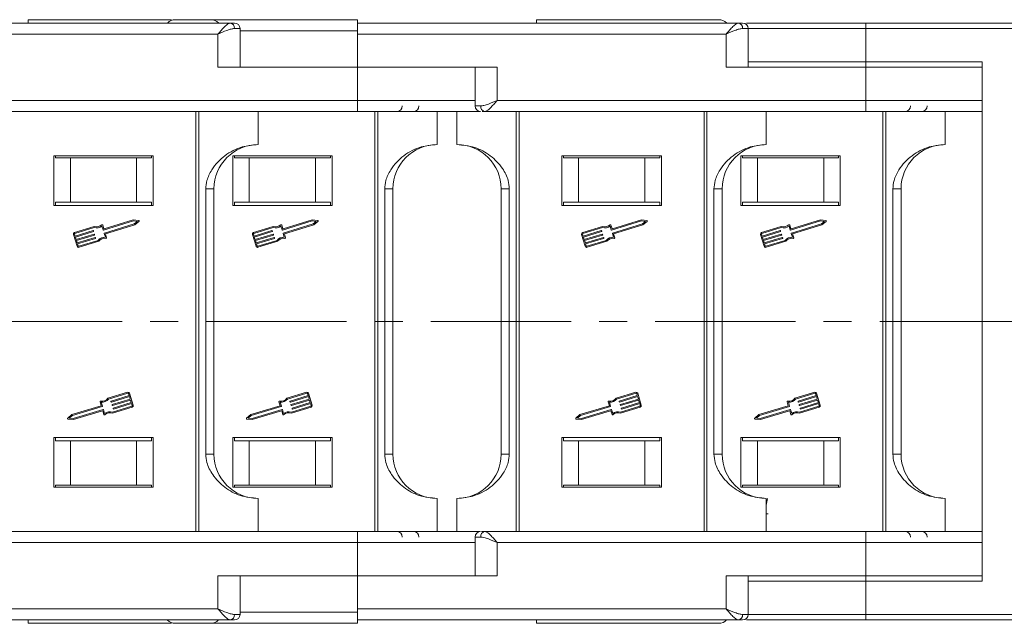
# Model space of a CAD drawing. Header units: millimetres. Extents: x 3223 to 4146, y -133 to 519.
# Tile 9 of 39: x 3634 to 3723, y 36 to 91. Entities that reach past the tile are written whole.
import ezdxf

# ---------------------------------------------------------------- set-up
doc = ezdxf.new("R2010")
doc.units = ezdxf.units.MM
doc.linetypes.add('CENTERX2', pattern=[20.32, 12.7, -2.54, 2.54, -2.54])

msp = doc.modelspace()

# ---------------------------------------------------------------- linework, layer by layer
at = {"color": 7, "linetype": 'Continuous', "lineweight": 15}
for p, q in [((3652.718, 90.2), (3618.239, 90.2)), ((3698.718, 90.2), (3664.239, 90.2)), ((3710.239, 89.7), (3710.239, 90.2)), ((3750.386, 90.2), (3710.239, 90.2)), ((3618.239, 89.2), (3651.6, 89.2)), ((3651.6, 89.2), (3651.6, 86.2)), ((3653.6, 89.7), (3653.091, 89.7)), ((3653.6, 86.2), (3653.6, 89.7)), ((3664.239, 89.5), (3653.6, 89.5)), ((3664.239, 89.2), (3664.239, 89.5)), ((3664.239, 86.2), (3664.239, 89.2)), ((3664.239, 89.2), (3697.6, 89.2)), ((3697.6, 89.2), (3697.6, 86.2)), ((3699.6, 89.7), (3699.091, 89.7)), ((3699.6, 86.2), (3699.6, 89.7)), ((3710.239, 89.7), (3699.6, 89.7)), ((3710.239, 86.7), (3710.239, 89.7)), ((3710.239, 89.7), (3750.886, 89.7)), ((3699.6, 86.7), (3710.239, 86.7)), ((3710.239, 86.7), (3710.239, 86.2)), ((3720.777, 86.7), (3710.239, 86.7)), ((3720.777, 39.7), (3720.777, 86.7)), ((3651.6, 86.2), (3664.239, 86.2)), ((3676.878, 86.2), (3664.239, 86.2)), ((3664.239, 86.2), (3664.239, 83.2)), ((3674.878, 86.2), (3674.878, 82.7)), ((3676.878, 83.2), (3676.878, 86.2)), ((3697.6, 86.2), (3710.239, 86.2)), ((3710.239, 86.2), (3710.239, 83.2)), ((3714.291, 86.2), (3710.239, 86.2)), ((3714.123, 86.2), (3720.777, 86.2)), ((3664.239, 83.2), (3630.878, 83.2)), ((3664.239, 82.2), (3664.239, 83.2)), ((3674.878, 83.2), (3664.239, 83.2)), ((3710.239, 83.2), (3676.878, 83.2)), ((3710.239, 82.2), (3710.239, 83.2)), ((3720.777, 83.2), (3710.239, 83.2)), ((3664.239, 82.2), (3629.76, 82.2)), ((3649.605, 82.2), (3649.605, 44.2)), ((3649.868, 44.2), (3649.868, 82.2)), ((3655.239, 82.2), (3655.239, 79.2)), ((3665.802, 82.2), (3665.802, 44.2)), ((3666.065, 44.2), (3666.065, 82.2)), ((3671.436, 82.2), (3671.436, 79.2)), ((3673.239, 79.2), (3673.239, 82.2)), ((3673.239, 82.2), (3675.345, 82.2)), ((3675.388, 82.7), (3674.878, 82.7)), ((3710.239, 82.2), (3675.76, 82.2)), ((3678.61, 82.2), (3678.61, 44.2)), ((3678.873, 44.2), (3678.873, 82.2)), ((3695.605, 82.2), (3695.605, 44.2)), ((3695.868, 44.2), (3695.868, 82.2)), ((3701.239, 82.2), (3701.239, 79.2)), ((3711.802, 82.2), (3711.802, 44.2)), ((3712.065, 44.2), (3712.065, 82.2)), ((3717.436, 82.2), (3717.436, 79.2)), ((3645.739, 78.2), (3636.739, 78.2)), ((3636.739, 78.2), (3636.739, 73.7)), ((3636.888, 78), (3636.888, 78.2)), ((3636.888, 78), (3638.239, 78)), ((3638.239, 78), (3638.239, 74)), ((3644.239, 78), (3638.239, 78)), ((3644.239, 74), (3644.239, 78)), ((3644.239, 78), (3645.59, 78)), ((3645.59, 78.2), (3645.59, 78)), ((3645.739, 73.7), (3645.739, 78.2)), ((3661.936, 78.2), (3652.936, 78.2)), ((3652.936, 78.2), (3652.936, 73.7)), ((3653.085, 78), (3653.085, 78.2)), ((3653.085, 78), (3654.436, 78)), ((3654.436, 78), (3654.436, 74)), ((3660.436, 78), (3654.436, 78)), ((3660.436, 74), (3660.436, 78)), ((3660.436, 78), (3661.787, 78)), ((3661.787, 78.2), (3661.787, 78)), ((3661.936, 73.7), (3661.936, 78.2)), ((3691.739, 78.2), (3682.739, 78.2)), ((3682.739, 78.2), (3682.739, 73.7)), ((3682.888, 78), (3682.888, 78.2)), ((3682.888, 78), (3684.239, 78)), ((3684.239, 78), (3684.239, 74)), ((3690.239, 78), (3684.239, 78)), ((3690.239, 74), (3690.239, 78)), ((3690.239, 78), (3691.59, 78)), ((3691.59, 78.2), (3691.59, 78)), ((3691.739, 73.7), (3691.739, 78.2)), ((3707.936, 78.2), (3698.936, 78.2)), ((3698.936, 78.2), (3698.936, 73.7)), ((3699.085, 78), (3699.085, 78.2)), ((3699.085, 78), (3700.436, 78)), ((3700.436, 78), (3700.436, 74)), ((3706.436, 78), (3700.436, 78)), ((3706.436, 74), (3706.436, 78)), ((3706.436, 78), (3707.787, 78)), ((3707.787, 78.2), (3707.787, 78)), ((3707.936, 73.7), (3707.936, 78.2)), ((3650.501, 75.2), (3650.501, 51.2)), ((3651.239, 75.2), (3650.501, 75.2)), ((3651.239, 51.2), (3651.239, 75.2)), ((3666.697, 75.2), (3666.697, 51.2)), ((3667.436, 75.2), (3666.697, 75.2)), ((3667.436, 51.2), (3667.436, 75.2)), ((3677.978, 75.2), (3677.239, 75.2)), ((3677.239, 75.2), (3677.239, 51.2)), ((3677.978, 51.2), (3677.978, 75.2)), ((3696.501, 75.2), (3696.501, 51.2)), ((3697.239, 75.2), (3696.501, 75.2)), ((3697.239, 51.2), (3697.239, 75.2)), ((3712.697, 75.2), (3712.697, 51.2)), ((3713.436, 75.2), (3712.697, 75.2)), ((3713.436, 51.2), (3713.436, 75.2)), ((3636.888, 74), (3636.888, 73.7)), ((3638.239, 74), (3636.888, 74)), ((3644.239, 74), (3638.239, 74)), ((3645.59, 74), (3644.239, 74)), ((3645.59, 73.7), (3645.59, 74)), ((3654.436, 74), (3653.085, 74)), ((3653.085, 74), (3653.085, 73.7)), ((3660.436, 74), (3654.436, 74)), ((3661.787, 74), (3660.436, 74)), ((3661.787, 73.7), (3661.787, 74)), ((3682.888, 74), (3682.888, 73.7)), ((3684.239, 74), (3682.888, 74)), ((3690.239, 74), (3684.239, 74)), ((3691.59, 74), (3690.239, 74)), ((3691.59, 73.7), (3691.59, 74)), ((3700.436, 74), (3699.085, 74)), ((3699.085, 74), (3699.085, 73.7)), ((3706.436, 74), (3700.436, 74)), ((3707.787, 74), (3706.436, 74)), ((3707.787, 73.7), (3707.787, 74)), ((3636.739, 73.7), (3645.739, 73.7)), ((3652.936, 73.7), (3661.936, 73.7)), ((3682.739, 73.7), (3691.739, 73.7)), ((3698.936, 73.7), (3707.936, 73.7)), ((3643.947, 72.293), (3641.239, 71.469)), ((3643.938, 72.389), (3641.302, 71.586)), ((3644.425, 72.337), (3643.938, 72.389)), ((3644.305, 72.255), (3643.947, 72.293)), ((3644.029, 72.024), (3644.305, 72.255)), ((3644.074, 71.939), (3644.45, 72.254)), ((3660.143, 72.293), (3657.436, 71.469)), ((3660.134, 72.389), (3657.498, 71.586)), ((3660.622, 72.337), (3660.134, 72.389)), ((3660.502, 72.255), (3660.143, 72.293)), ((3660.226, 72.024), (3660.502, 72.255)), ((3660.271, 71.939), (3660.647, 72.254)), ((3689.947, 72.293), (3687.239, 71.469)), ((3689.938, 72.389), (3687.302, 71.586)), ((3690.425, 72.337), (3689.938, 72.389)), ((3690.305, 72.255), (3689.947, 72.293)), ((3690.029, 72.024), (3690.305, 72.255)), ((3690.074, 71.939), (3690.45, 72.254)), ((3706.143, 72.293), (3703.436, 71.469)), ((3706.134, 72.389), (3703.498, 71.586)), ((3706.622, 72.337), (3706.134, 72.389)), ((3706.502, 72.255), (3706.143, 72.293)), ((3706.226, 72.024), (3706.502, 72.255)), ((3706.271, 71.939), (3706.647, 72.254)), ((3640.399, 71.803), (3638.617, 71.26)), ((3640.399, 71.704), (3638.644, 71.17)), ((3638.668, 70.932), (3640.297, 71.428)), ((3640.324, 71.338), (3638.695, 70.842)), ((3640.326, 71.412), (3640.34, 71.367)), ((3641.21, 71.485), (3641.104, 71.832)), ((3641.173, 71.927), (3641.272, 71.602)), ((3641.321, 71.199), (3644.029, 72.024)), ((3641.416, 71.13), (3644.074, 71.939)), ((3656.596, 71.803), (3654.814, 71.26)), ((3656.596, 71.704), (3654.841, 71.17)), ((3654.865, 70.932), (3656.494, 71.428)), ((3656.521, 71.338), (3654.892, 70.842)), ((3656.523, 71.412), (3656.537, 71.367)), ((3657.407, 71.485), (3657.301, 71.832)), ((3657.37, 71.927), (3657.469, 71.602)), ((3657.518, 71.199), (3660.226, 72.024)), ((3657.613, 71.13), (3660.271, 71.939)), ((3686.399, 71.803), (3684.617, 71.26)), ((3686.399, 71.704), (3684.644, 71.17)), ((3684.668, 70.932), (3686.297, 71.428)), ((3686.324, 71.338), (3684.695, 70.842)), ((3686.326, 71.412), (3686.34, 71.367)), ((3687.21, 71.485), (3687.104, 71.832)), ((3687.173, 71.927), (3687.272, 71.602)), ((3687.321, 71.199), (3690.029, 72.024)), ((3687.416, 71.13), (3690.074, 71.939)), ((3702.596, 71.803), (3700.814, 71.26)), ((3702.596, 71.704), (3700.841, 71.17)), ((3700.865, 70.932), (3702.494, 71.428)), ((3702.521, 71.338), (3700.892, 70.842)), ((3702.523, 71.412), (3702.537, 71.367)), ((3703.407, 71.485), (3703.301, 71.832)), ((3703.37, 71.927), (3703.469, 71.602)), ((3703.518, 71.199), (3706.226, 72.024)), ((3703.613, 71.13), (3706.271, 71.939)), ((3638.523, 71.084), (3638.852, 70.006)), ((3638.613, 71.112), (3638.668, 70.932)), ((3638.695, 70.842), (3638.764, 70.617)), ((3638.764, 70.617), (3640.393, 71.113)), ((3640.42, 71.023), (3638.791, 70.528)), ((3638.791, 70.528), (3638.859, 70.303)), ((3638.859, 70.303), (3640.489, 70.799)), ((3640.516, 70.709), (3638.887, 70.213)), ((3639, 70.002), (3640.754, 70.536)), ((3639.028, 69.912), (3640.81, 70.455)), ((3640.422, 71.098), (3640.436, 71.053)), ((3640.518, 70.783), (3640.531, 70.738)), ((3641.411, 70.823), (3641.306, 71.17)), ((3641.522, 70.782), (3641.416, 71.13)), ((3654.72, 71.084), (3655.048, 70.006)), ((3654.81, 71.112), (3654.865, 70.932)), ((3654.892, 70.842), (3654.96, 70.617)), ((3654.96, 70.617), (3656.59, 71.113)), ((3656.617, 71.023), (3654.988, 70.528)), ((3654.988, 70.528), (3655.056, 70.303)), ((3655.056, 70.303), (3656.685, 70.799)), ((3656.713, 70.709), (3655.084, 70.213)), ((3655.197, 70.002), (3656.951, 70.536)), ((3655.224, 69.912), (3657.007, 70.455)), ((3656.619, 71.098), (3656.633, 71.053)), ((3656.715, 70.783), (3656.728, 70.738)), ((3657.608, 70.823), (3657.502, 71.17)), ((3657.719, 70.782), (3657.613, 71.13)), ((3684.523, 71.084), (3684.852, 70.006)), ((3684.613, 71.112), (3684.668, 70.932)), ((3684.695, 70.842), (3684.764, 70.617)), ((3684.764, 70.617), (3686.393, 71.113)), ((3686.42, 71.023), (3684.791, 70.528)), ((3684.791, 70.528), (3684.859, 70.303)), ((3684.859, 70.303), (3686.489, 70.799)), ((3686.516, 70.709), (3684.887, 70.213)), ((3685, 70.002), (3686.754, 70.536)), ((3685.028, 69.912), (3686.81, 70.455)), ((3686.422, 71.098), (3686.436, 71.053)), ((3686.518, 70.783), (3686.531, 70.738)), ((3687.411, 70.823), (3687.306, 71.17)), ((3687.522, 70.782), (3687.416, 71.13)), ((3700.72, 71.084), (3701.048, 70.006)), ((3700.81, 71.112), (3700.865, 70.932)), ((3700.892, 70.842), (3700.96, 70.617)), ((3700.96, 70.617), (3702.59, 71.113)), ((3702.617, 71.023), (3700.988, 70.528)), ((3700.988, 70.528), (3701.056, 70.303)), ((3701.056, 70.303), (3702.685, 70.799)), ((3702.713, 70.709), (3701.084, 70.213)), ((3701.197, 70.002), (3702.951, 70.536)), ((3701.224, 69.912), (3703.007, 70.455)), ((3702.619, 71.098), (3702.633, 71.053)), ((3702.715, 70.783), (3702.728, 70.738)), ((3703.608, 70.823), (3703.502, 71.17)), ((3703.719, 70.782), (3703.613, 71.13)), ((3638.887, 70.213), (3638.942, 70.033)), ((3655.084, 70.213), (3655.138, 70.033)), ((3684.887, 70.213), (3684.942, 70.033)), ((3701.084, 70.213), (3701.138, 70.033)), ((3643.421, 56.801), (3641.639, 56.258)), ((3643.449, 56.711), (3641.694, 56.177)), ((3641.933, 56.004), (3643.562, 56.5)), ((3643.589, 56.41), (3641.96, 55.914)), ((3642.029, 55.69), (3643.658, 56.185)), ((3643.562, 56.5), (3643.507, 56.68)), ((3643.658, 56.185), (3643.589, 56.41)), ((3643.926, 55.629), (3643.597, 56.707)), ((3659.618, 56.801), (3657.836, 56.258)), ((3659.646, 56.711), (3657.891, 56.177)), ((3658.13, 56.004), (3659.759, 56.5)), ((3659.786, 56.41), (3658.157, 55.914)), ((3658.226, 55.69), (3659.855, 56.185)), ((3659.759, 56.5), (3659.704, 56.68)), ((3659.855, 56.185), (3659.786, 56.41)), ((3660.122, 55.629), (3659.794, 56.707)), ((3689.421, 56.801), (3687.639, 56.258)), ((3689.449, 56.711), (3687.694, 56.177)), ((3687.933, 56.004), (3689.562, 56.5)), ((3689.589, 56.41), (3687.96, 55.914)), ((3688.029, 55.69), (3689.658, 56.185)), ((3689.562, 56.5), (3689.507, 56.68)), ((3689.658, 56.185), (3689.589, 56.41)), ((3689.926, 55.629), (3689.597, 56.707)), ((3705.618, 56.801), (3703.836, 56.258)), ((3705.646, 56.711), (3703.891, 56.177)), ((3704.13, 56.004), (3705.759, 56.5)), ((3705.786, 56.41), (3704.157, 55.914)), ((3704.226, 55.69), (3705.855, 56.185)), ((3705.759, 56.5), (3705.704, 56.68)), ((3705.855, 56.185), (3705.786, 56.41)), ((3706.122, 55.629), (3705.794, 56.707)), ((3641.033, 55.583), (3638.374, 54.774)), ((3641.128, 55.513), (3638.42, 54.689)), ((3640.927, 55.931), (3641.033, 55.583)), ((3641.038, 55.89), (3641.143, 55.543)), ((3641.931, 55.93), (3641.917, 55.975)), ((3642.027, 55.615), (3642.013, 55.66)), ((3642.049, 54.91), (3643.832, 55.453)), ((3642.05, 55.009), (3643.804, 55.543)), ((3643.685, 56.096), (3642.056, 55.6)), ((3642.123, 55.301), (3642.109, 55.346)), ((3642.125, 55.375), (3643.754, 55.871)), ((3643.781, 55.781), (3642.152, 55.285)), ((3643.754, 55.871), (3643.685, 56.096)), ((3643.836, 55.601), (3643.781, 55.781)), ((3657.23, 55.583), (3654.571, 54.774)), ((3657.325, 55.513), (3654.617, 54.689)), ((3657.124, 55.931), (3657.23, 55.583)), ((3657.234, 55.89), (3657.34, 55.543)), ((3658.128, 55.93), (3658.114, 55.975)), ((3658.224, 55.615), (3658.21, 55.66)), ((3658.246, 54.91), (3660.029, 55.453)), ((3658.247, 55.009), (3660.001, 55.543)), ((3659.882, 56.096), (3658.253, 55.6)), ((3658.319, 55.301), (3658.306, 55.346)), ((3658.321, 55.375), (3659.95, 55.871)), ((3659.978, 55.781), (3658.349, 55.285)), ((3659.95, 55.871), (3659.882, 56.096)), ((3660.032, 55.601), (3659.978, 55.781)), ((3687.033, 55.583), (3684.374, 54.774)), ((3687.128, 55.513), (3684.42, 54.689)), ((3686.927, 55.931), (3687.033, 55.583)), ((3687.038, 55.89), (3687.143, 55.543)), ((3687.931, 55.93), (3687.917, 55.975)), ((3688.027, 55.615), (3688.013, 55.66)), ((3688.049, 54.91), (3689.832, 55.453)), ((3688.05, 55.009), (3689.804, 55.543)), ((3689.685, 56.096), (3688.056, 55.6)), ((3688.123, 55.301), (3688.109, 55.346)), ((3688.125, 55.375), (3689.754, 55.871)), ((3689.781, 55.781), (3688.152, 55.285)), ((3689.754, 55.871), (3689.685, 56.096)), ((3689.836, 55.601), (3689.781, 55.781)), ((3703.23, 55.583), (3700.571, 54.774)), ((3703.325, 55.513), (3700.617, 54.689)), ((3703.124, 55.931), (3703.23, 55.583)), ((3703.234, 55.89), (3703.34, 55.543)), ((3704.128, 55.93), (3704.114, 55.975)), ((3704.224, 55.615), (3704.21, 55.66)), ((3704.246, 54.91), (3706.029, 55.453)), ((3704.247, 55.009), (3706.001, 55.543)), ((3705.882, 56.096), (3704.253, 55.6)), ((3704.319, 55.301), (3704.306, 55.346)), ((3704.321, 55.375), (3705.95, 55.871)), ((3705.978, 55.781), (3704.349, 55.285)), ((3705.95, 55.871), (3705.882, 56.096)), ((3706.032, 55.601), (3705.978, 55.781)), ((3638.374, 54.774), (3637.999, 54.459)), ((3638.024, 54.376), (3638.511, 54.324)), ((3638.42, 54.689), (3638.144, 54.458)), ((3638.144, 54.458), (3638.502, 54.42)), ((3638.502, 54.42), (3641.21, 55.244)), ((3638.511, 54.324), (3641.147, 55.127)), ((3641.276, 54.786), (3641.177, 55.111)), ((3641.239, 55.228), (3641.345, 54.881)), ((3654.571, 54.774), (3654.196, 54.459)), ((3654.221, 54.376), (3654.708, 54.324)), ((3654.617, 54.689), (3654.341, 54.458)), ((3654.341, 54.458), (3654.699, 54.42)), ((3654.699, 54.42), (3657.407, 55.244)), ((3654.708, 54.324), (3657.344, 55.127)), ((3657.472, 54.786), (3657.373, 55.111)), ((3657.436, 55.228), (3657.542, 54.881)), ((3684.374, 54.774), (3683.999, 54.459)), ((3684.024, 54.376), (3684.511, 54.324)), ((3684.42, 54.689), (3684.144, 54.458)), ((3684.144, 54.458), (3684.502, 54.42)), ((3684.502, 54.42), (3687.21, 55.244)), ((3684.511, 54.324), (3687.147, 55.127)), ((3687.276, 54.786), (3687.177, 55.111)), ((3687.239, 55.228), (3687.345, 54.881)), ((3700.571, 54.774), (3700.196, 54.459)), ((3700.221, 54.376), (3700.708, 54.324)), ((3700.617, 54.689), (3700.341, 54.458)), ((3700.341, 54.458), (3700.699, 54.42)), ((3700.699, 54.42), (3703.407, 55.244)), ((3700.708, 54.324), (3703.344, 55.127)), ((3703.472, 54.786), (3703.373, 55.111)), ((3703.436, 55.228), (3703.542, 54.881)), ((3636.739, 52.7), (3636.739, 48.2)), ((3645.739, 52.7), (3636.739, 52.7)), ((3636.888, 52.7), (3636.888, 52.4)), ((3645.59, 52.4), (3645.59, 52.7)), ((3645.739, 48.2), (3645.739, 52.7)), ((3652.936, 52.7), (3652.936, 48.2)), ((3661.936, 52.7), (3652.936, 52.7)), ((3653.085, 52.7), (3653.085, 52.4)), ((3661.787, 52.4), (3661.787, 52.7)), ((3661.936, 48.2), (3661.936, 52.7)), ((3691.739, 52.7), (3682.739, 52.7)), ((3682.739, 52.7), (3682.739, 48.2)), ((3682.888, 52.7), (3682.888, 52.4)), ((3691.59, 52.4), (3691.59, 52.7)), ((3691.739, 48.2), (3691.739, 52.7)), ((3698.936, 52.7), (3698.936, 48.2)), ((3707.936, 52.7), (3698.936, 52.7)), ((3699.085, 52.7), (3699.085, 52.4)), ((3707.787, 52.4), (3707.787, 52.7)), ((3707.936, 48.2), (3707.936, 52.7)), ((3636.888, 52.4), (3638.239, 52.4)), ((3638.239, 52.4), (3638.239, 48.4)), ((3638.239, 52.4), (3644.239, 52.4)), ((3644.239, 48.4), (3644.239, 52.4)), ((3644.239, 52.4), (3645.59, 52.4)), ((3653.085, 52.4), (3654.436, 52.4)), ((3654.436, 52.4), (3654.436, 48.4)), ((3660.436, 52.4), (3654.436, 52.4)), ((3660.436, 48.4), (3660.436, 52.4)), ((3660.436, 52.4), (3661.787, 52.4)), ((3682.888, 52.4), (3684.239, 52.4)), ((3684.239, 52.4), (3684.239, 48.4)), ((3684.239, 52.4), (3690.239, 52.4)), ((3690.239, 48.4), (3690.239, 52.4)), ((3690.239, 52.4), (3691.59, 52.4)), ((3699.085, 52.4), (3700.436, 52.4)), ((3700.436, 52.4), (3700.436, 48.4)), ((3706.436, 52.4), (3700.436, 52.4)), ((3706.436, 48.4), (3706.436, 52.4)), ((3706.436, 52.4), (3707.787, 52.4)), ((3651.239, 51.2), (3650.501, 51.2)), ((3667.436, 51.2), (3666.697, 51.2)), ((3677.239, 51.2), (3677.978, 51.2)), ((3697.239, 51.2), (3696.501, 51.2)), ((3713.436, 51.2), (3712.697, 51.2)), ((3636.739, 48.2), (3645.739, 48.2)), ((3636.888, 48.4), (3638.239, 48.4)), ((3636.888, 48.2), (3636.888, 48.4)), ((3638.239, 48.4), (3644.239, 48.4)), ((3645.59, 48.4), (3644.239, 48.4)), ((3645.59, 48.4), (3645.59, 48.2)), ((3652.936, 48.2), (3661.936, 48.2)), ((3653.085, 48.4), (3654.436, 48.4)), ((3653.085, 48.2), (3653.085, 48.4)), ((3654.436, 48.4), (3660.436, 48.4)), ((3661.787, 48.4), (3660.436, 48.4)), ((3661.787, 48.4), (3661.787, 48.2)), ((3682.739, 48.2), (3691.739, 48.2)), ((3682.888, 48.4), (3684.239, 48.4)), ((3682.888, 48.2), (3682.888, 48.4)), ((3684.239, 48.4), (3690.239, 48.4)), ((3691.59, 48.4), (3690.239, 48.4)), ((3691.59, 48.4), (3691.59, 48.2)), ((3698.936, 48.2), (3707.936, 48.2)), ((3699.085, 48.4), (3700.436, 48.4)), ((3699.085, 48.2), (3699.085, 48.4)), ((3700.436, 48.4), (3706.436, 48.4)), ((3707.787, 48.4), (3706.436, 48.4)), ((3707.787, 48.4), (3707.787, 48.2)), ((3655.239, 44.2), (3655.239, 47.2)), ((3671.436, 44.2), (3671.436, 47.2)), ((3673.239, 44.2), (3673.239, 47.2)), ((3701.239, 44.2), (3701.239, 47.2)), ((3701.239, 46.6), (3701.359, 47.175)), ((3717.436, 44.2), (3717.436, 47.2)), ((3701.239, 45.793), (3701.41, 45.816)), ((3629.76, 44.2), (3664.239, 44.2)), ((3664.239, 44.2), (3664.239, 43.2)), ((3673.239, 44.2), (3675.295, 44.2)), ((3674.878, 43.7), (3674.878, 40.2)), ((3674.878, 43.7), (3675.388, 43.7)), ((3675.76, 44.2), (3710.239, 44.2)), ((3710.239, 44.2), (3710.239, 43.2)), ((3630.878, 43.2), (3664.239, 43.2)), ((3664.239, 43.2), (3664.239, 40.2)), ((3664.239, 43.2), (3674.878, 43.2)), ((3676.878, 40.2), (3676.878, 43.2)), ((3676.878, 43.2), (3710.239, 43.2)), ((3710.239, 43.2), (3710.239, 40.2)), ((3710.239, 43.2), (3720.777, 43.2)), ((3651.6, 40.2), (3651.6, 37.2)), ((3664.239, 40.2), (3651.6, 40.2)), ((3653.6, 36.7), (3653.6, 40.2)), ((3664.239, 37.2), (3664.239, 40.2)), ((3664.239, 40.2), (3676.878, 40.2)), ((3697.6, 40.2), (3697.6, 37.2)), ((3710.239, 40.2), (3697.6, 40.2)), ((3699.6, 36.7), (3699.6, 40.2)), ((3710.239, 40.2), (3714.123, 40.2)), ((3710.239, 40.2), (3710.239, 39.7)), ((3714.123, 40.2), (3720.777, 40.2)), ((3710.239, 39.7), (3699.6, 39.7)), ((3710.239, 36.7), (3710.239, 39.7)), ((3710.239, 39.7), (3720.777, 39.7)), ((3651.6, 37.2), (3618.239, 37.2)), ((3653.091, 36.7), (3653.6, 36.7)), ((3653.6, 36.9), (3664.239, 36.9)), ((3697.6, 37.2), (3664.239, 37.2)), ((3664.239, 36.9), (3664.239, 37.2)), ((3699.091, 36.7), (3699.6, 36.7)), ((3710.239, 36.7), (3699.6, 36.7)), ((3710.239, 36.7), (3710.239, 36.2)), ((3750.886, 36.7), (3710.239, 36.7)), ((3618.239, 36.2), (3652.718, 36.2)), ((3664.239, 36.2), (3698.718, 36.2)), ((3710.239, 36.2), (3750.386, 36.2))]:
    msp.add_line(p, q, dxfattribs=at)
at = {"color": 1, "linetype": 'CENTERX2', "lineweight": 13}
msp.add_line((4029.004, 63.2), (3517.823, 63.2), dxfattribs=at)
at = {"color": 7, "linetype": 'Continuous', "lineweight": 15}
for centre, radius, start, end in [((3647.739, 89.5), 1, 90, 135.573), ((3650.936, 89.5), 1, 44.87138, 90), ((3652.643, 89.756), 0.451, 352.91865, 80.4798), ((3653.1, 89.7), 0.5, 0, 90), ((3696.936, 89.5), 1, 44.87138, 90), ((3698.643, 89.756), 0.451, 352.91865, 80.4798), ((3699.1, 89.7), 0.5, 0, 90), ((3667.791, 82.7), 0.5, 270, 0), ((3669.297, 82.7), 0.5, 270, 0), ((3675.378, 82.7), 0.5, 180, 270), ((3675.835, 82.645), 0.451, 172.91869, 260.47981), ((3713.791, 82.7), 0.5, 270, 0), ((3715.297, 82.7), 0.5, 270, 0), ((3655.239, 75.2), 4, 90, 180), ((3671.436, 75.2), 4, 90, 180), ((3673.239, 75.2), 4, 0, 90), ((3701.239, 75.2), 4, 90, 180), ((3717.436, 75.2), 4, 90, 180), ((3644.42, 72.29), 0.047, 309.95116, 83.90824), ((3660.617, 72.29), 0.047, 309.95116, 83.90824), ((3690.42, 72.29), 0.047, 309.95116, 83.90824), ((3706.617, 72.29), 0.047, 309.95116, 83.90824), ((3640.304, 71.405), 0.0235, 16.9297, 106.9297), ((3640.318, 71.36), 0.0235, 286.9297, 16.9297), ((3640.625, 72.463), 0.698, 251.11204, 312.44471), ((3640.625, 72.463), 0.792, 253.37041, 307.16635), ((3641.128, 71.913), 0.047, 16.9297, 132.44471), ((3641.232, 71.492), 0.0235, 196.9297, 286.9297), ((3641.295, 71.609), 0.0235, 196.9297, 286.9297), ((3656.501, 71.405), 0.0235, 16.9297, 106.9297), ((3656.514, 71.36), 0.0235, 286.9297, 16.9297), ((3656.822, 72.463), 0.698, 251.11204, 312.44471), ((3656.822, 72.463), 0.792, 253.37041, 307.16635), ((3657.325, 71.913), 0.047, 16.9297, 132.44471), ((3657.429, 71.492), 0.0235, 196.9297, 286.9297), ((3657.492, 71.609), 0.0235, 196.9297, 286.9297), ((3686.304, 71.405), 0.0235, 16.9297, 106.9297), ((3686.318, 71.36), 0.0235, 286.9297, 16.9297), ((3686.625, 72.463), 0.698, 251.11204, 312.44471), ((3686.625, 72.463), 0.792, 253.37041, 307.16635), ((3687.128, 71.913), 0.047, 16.9297, 132.44471), ((3687.232, 71.492), 0.0235, 196.9297, 286.9297), ((3687.295, 71.609), 0.0235, 196.9297, 286.9297), ((3702.501, 71.405), 0.0235, 16.9297, 106.9297), ((3702.514, 71.36), 0.0235, 286.9297, 16.9297), ((3702.822, 72.463), 0.698, 251.11204, 312.44471), ((3702.822, 72.463), 0.792, 253.37041, 307.16635), ((3703.325, 71.913), 0.047, 16.9297, 132.44471), ((3703.429, 71.492), 0.0235, 196.9297, 286.9297), ((3703.492, 71.609), 0.0235, 196.9297, 286.9297), ((3638.658, 71.125), 0.141, 106.9297, 196.9297), ((3638.658, 71.125), 0.047, 106.9297, 196.9297), ((3640.4, 71.091), 0.0235, 16.9297, 106.9297), ((3640.413, 71.046), 0.0235, 286.9297, 16.9297), ((3640.495, 70.776), 0.0235, 16.9297, 106.9297), ((3640.509, 70.731), 0.0235, 286.9297, 16.9297), ((3641.366, 70.032), 0.792, 86.69305, 140.48899), ((3641.366, 70.032), 0.698, 81.41469, 142.74736), ((3641.328, 71.177), 0.0235, 106.9297, 196.9297), ((3641.477, 70.769), 0.047, 261.41469, 16.9297), ((3654.855, 71.125), 0.141, 106.9297, 196.9297), ((3654.855, 71.125), 0.047, 106.9297, 196.9297), ((3656.596, 71.091), 0.0235, 16.9297, 106.9297), ((3656.61, 71.046), 0.0235, 286.9297, 16.9297), ((3656.692, 70.776), 0.0235, 16.9297, 106.9297), ((3656.706, 70.731), 0.0235, 286.9297, 16.9297), ((3657.562, 70.032), 0.792, 86.69305, 140.48899), ((3657.562, 70.032), 0.698, 81.41469, 142.74736), ((3657.525, 71.177), 0.0235, 106.9297, 196.9297), ((3657.674, 70.769), 0.047, 261.41469, 16.9297), ((3684.658, 71.125), 0.141, 106.9297, 196.9297), ((3684.658, 71.125), 0.047, 106.9297, 196.9297), ((3686.4, 71.091), 0.0235, 16.9297, 106.9297), ((3686.413, 71.046), 0.0235, 286.9297, 16.9297), ((3686.495, 70.776), 0.0235, 16.9297, 106.9297), ((3686.509, 70.731), 0.0235, 286.9297, 16.9297), ((3687.366, 70.032), 0.792, 86.69305, 140.48899), ((3687.366, 70.032), 0.698, 81.41469, 142.74736), ((3687.328, 71.177), 0.0235, 106.9297, 196.9297), ((3687.477, 70.769), 0.047, 261.41469, 16.9297), ((3700.855, 71.125), 0.141, 106.9297, 196.9297), ((3700.855, 71.125), 0.047, 106.9297, 196.9297), ((3702.596, 71.091), 0.0235, 16.9297, 106.9297), ((3702.61, 71.046), 0.0235, 286.9297, 16.9297), ((3702.692, 70.776), 0.0235, 16.9297, 106.9297), ((3702.706, 70.731), 0.0235, 286.9297, 16.9297), ((3703.562, 70.032), 0.792, 86.69305, 140.48899), ((3703.562, 70.032), 0.698, 81.41469, 142.74736), ((3703.525, 71.177), 0.0235, 106.9297, 196.9297), ((3703.674, 70.769), 0.047, 261.41469, 16.9297), ((3638.986, 70.047), 0.141, 196.9297, 286.9297), ((3638.986, 70.047), 0.047, 196.9297, 286.9297), ((3655.183, 70.047), 0.141, 196.9297, 286.9297), ((3655.183, 70.047), 0.047, 196.9297, 286.9297), ((3684.986, 70.047), 0.141, 196.9297, 286.9297), ((3684.986, 70.047), 0.047, 196.9297, 286.9297), ((3701.183, 70.047), 0.141, 196.9297, 286.9297), ((3701.183, 70.047), 0.047, 196.9297, 286.9297), ((3641.083, 56.681), 0.698, 261.41469, 322.74736), ((3641.083, 56.681), 0.792, 266.69305, 320.48899), ((3643.462, 56.666), 0.141, 16.9297, 106.9297), ((3643.462, 56.666), 0.047, 16.9297, 106.9297), ((3657.28, 56.681), 0.698, 261.41469, 322.74736), ((3657.28, 56.681), 0.792, 266.69305, 320.48899), ((3659.659, 56.666), 0.141, 16.9297, 106.9297), ((3659.659, 56.666), 0.047, 16.9297, 106.9297), ((3687.083, 56.681), 0.698, 261.41469, 322.74736), ((3687.083, 56.681), 0.792, 266.69305, 320.48899), ((3689.462, 56.666), 0.141, 16.9297, 106.9297), ((3689.462, 56.666), 0.047, 16.9297, 106.9297), ((3703.28, 56.681), 0.698, 261.41469, 322.74736), ((3703.28, 56.681), 0.792, 266.69305, 320.48899), ((3705.659, 56.666), 0.141, 16.9297, 106.9297), ((3705.659, 56.666), 0.047, 16.9297, 106.9297), ((3640.972, 55.944), 0.047, 81.41469, 196.9297), ((3641.121, 55.536), 0.0235, 286.9297, 16.9297), ((3641.94, 55.982), 0.0235, 106.9297, 196.9297), ((3641.954, 55.937), 0.0235, 196.9297, 286.9297), ((3642.036, 55.667), 0.0235, 106.9297, 196.9297), ((3642.049, 55.622), 0.0235, 196.9297, 286.9297), ((3642.131, 55.352), 0.0235, 106.9297, 196.9297), ((3642.145, 55.308), 0.0235, 196.9297, 286.9297), ((3643.791, 55.587), 0.047, 286.9297, 16.9297), ((3643.791, 55.587), 0.141, 286.9297, 16.9297), ((3657.169, 55.944), 0.047, 81.41469, 196.9297), ((3657.318, 55.536), 0.0235, 286.9297, 16.9297), ((3658.137, 55.982), 0.0235, 106.9297, 196.9297), ((3658.15, 55.937), 0.0235, 196.9297, 286.9297), ((3658.232, 55.667), 0.0235, 106.9297, 196.9297), ((3658.246, 55.622), 0.0235, 196.9297, 286.9297), ((3658.328, 55.352), 0.0235, 106.9297, 196.9297), ((3658.342, 55.308), 0.0235, 196.9297, 286.9297), ((3659.988, 55.587), 0.047, 286.9297, 16.9297), ((3659.988, 55.587), 0.141, 286.9297, 16.9297), ((3686.972, 55.944), 0.047, 81.41469, 196.9297), ((3687.121, 55.536), 0.0235, 286.9297, 16.9297), ((3687.94, 55.982), 0.0235, 106.9297, 196.9297), ((3687.954, 55.937), 0.0235, 196.9297, 286.9297), ((3688.036, 55.667), 0.0235, 106.9297, 196.9297), ((3688.049, 55.622), 0.0235, 196.9297, 286.9297), ((3688.131, 55.352), 0.0235, 106.9297, 196.9297), ((3688.145, 55.308), 0.0235, 196.9297, 286.9297), ((3689.791, 55.587), 0.047, 286.9297, 16.9297), ((3689.791, 55.587), 0.141, 286.9297, 16.9297), ((3703.169, 55.944), 0.047, 81.41469, 196.9297), ((3703.318, 55.536), 0.0235, 286.9297, 16.9297), ((3704.137, 55.982), 0.0235, 106.9297, 196.9297), ((3704.15, 55.937), 0.0235, 196.9297, 286.9297), ((3704.232, 55.667), 0.0235, 106.9297, 196.9297), ((3704.246, 55.622), 0.0235, 196.9297, 286.9297), ((3704.328, 55.352), 0.0235, 106.9297, 196.9297), ((3704.342, 55.308), 0.0235, 196.9297, 286.9297), ((3705.988, 55.587), 0.047, 286.9297, 16.9297), ((3705.988, 55.587), 0.141, 286.9297, 16.9297), ((3638.029, 54.423), 0.047, 129.95116, 263.90824), ((3641.154, 55.104), 0.0235, 16.9297, 106.9297), ((3641.217, 55.221), 0.0235, 16.9297, 106.9297), ((3641.321, 54.799), 0.047, 196.9297, 312.44471), ((3641.823, 54.25), 0.792, 73.37041, 127.16635), ((3641.823, 54.25), 0.698, 71.11204, 132.44471), ((3654.226, 54.423), 0.047, 129.95116, 263.90824), ((3657.351, 55.104), 0.0235, 16.9297, 106.9297), ((3657.413, 55.221), 0.0235, 16.9297, 106.9297), ((3657.517, 54.799), 0.047, 196.9297, 312.44471), ((3658.02, 54.25), 0.792, 73.37041, 127.16635), ((3658.02, 54.25), 0.698, 71.11204, 132.44471), ((3684.029, 54.423), 0.047, 129.95116, 263.90824), ((3687.154, 55.104), 0.0235, 16.9297, 106.9297), ((3687.217, 55.221), 0.0235, 16.9297, 106.9297), ((3687.321, 54.799), 0.047, 196.9297, 312.44471), ((3687.823, 54.25), 0.792, 73.37041, 127.16635), ((3687.823, 54.25), 0.698, 71.11204, 132.44471), ((3700.226, 54.423), 0.047, 129.95116, 263.90824), ((3703.351, 55.104), 0.0235, 16.9297, 106.9297), ((3703.413, 55.221), 0.0235, 16.9297, 106.9297), ((3703.517, 54.799), 0.047, 196.9297, 312.44471), ((3704.02, 54.25), 0.792, 73.37041, 127.16635), ((3704.02, 54.25), 0.698, 71.11204, 132.44471), ((3655.239, 51.2), 4, 180, 270), ((3671.436, 51.2), 4, 180, 270), ((3673.239, 51.2), 4, 270, 0), ((3701.239, 51.2), 4, 180, 270), ((3717.436, 51.2), 4, 180, 270), ((3667.791, 43.7), 0.5, 0, 90), ((3669.297, 43.7), 0.5, 0, 90), ((3675.378, 43.7), 0.5, 90, 180), ((3675.835, 43.756), 0.451, 99.5202, 187.08135), ((3713.791, 43.7), 0.5, 0, 90), ((3715.297, 43.7), 0.5, 0, 90), ((3652.643, 36.645), 0.451, 279.5202, 7.08135), ((3653.1, 36.7), 0.5, 270, 0), ((3698.643, 36.645), 0.451, 279.5202, 7.08135), ((3699.1, 36.7), 0.5, 270, 0), ((3647.739, 36.9), 1, 224.87138, 270), ((3650.936, 36.9), 1, 270, 315.573), ((3696.936, 36.9), 1, 270, 315.573)]:
    msp.add_arc(centre, radius, start, end, dxfattribs=at)
for points, knots in [([(3647.389, 90.5), (3646.977, 90.5), (3645.879, 90.5), (3643.533, 90.5), (3640.594, 90.5), (3637.514, 90.5), (3635.442, 90.5), (3634.436, 90.5)], [0, 0, 0, 0, 0.13617, 0.363114, 0.585342, 0.7987, 1, 1, 1, 1]), ([(3634.436, 90.5), (3634.436, 90.488), (3634.436, 90.464), (3634.436, 90.342), (3634.436, 90.228), (3634.436, 90.2)], [0, 0, 0, 0, 0.430579, 0.861157, 1, 1, 1, 1]), ([(3664.239, 90.5), (3663.233, 90.5), (3661.16, 90.5), (3658.085, 90.5), (3655.127, 90.5), (3652.489, 90.5), (3650.343, 90.5), (3648.821, 90.5), (3647.903, 90.5), (3647.793, 90.5), (3647.739, 90.5)], [0, 0, 0, 0, 0.116516, 0.240011, 0.368641, 0.5, 0.631359, 0.759989, 0.883484, 1, 1, 1, 1]), ([(3651.6, 89.2), (3651.706, 89.323), (3651.918, 89.568), (3652.227, 89.898), (3652.506, 90.148), (3652.65, 90.183), (3652.718, 90.2)], [0, 0, 0, 0, 0.251519, 0.501784, 0.765632, 1, 1, 1, 1]), ([(3664.239, 89.5), (3664.239, 89.613), (3664.239, 89.838), (3664.239, 90.137), (3664.239, 90.363), (3664.239, 90.483), (3664.239, 90.495), (3664.239, 90.5)], [0, 0, 0, 0, 0.214694, 0.429388, 0.644082, 0.858775, 1, 1, 1, 1]), ([(3696.936, 90.5), (3696.882, 90.5), (3696.772, 90.5), (3695.854, 90.5), (3694.332, 90.5), (3692.186, 90.5), (3689.548, 90.5), (3686.59, 90.5), (3683.515, 90.5), (3681.442, 90.5), (3680.436, 90.5)], [0, 0, 0, 0, 0.116516, 0.240011, 0.368641, 0.5, 0.631359, 0.759989, 0.883484, 1, 1, 1, 1]), ([(3680.436, 90.5), (3680.436, 90.488), (3680.436, 90.464), (3680.436, 90.342), (3680.436, 90.228), (3680.436, 90.2)], [0, 0, 0, 0, 0.430579, 0.861157, 1, 1, 1, 1]), ([(3697.6, 89.2), (3697.706, 89.323), (3697.918, 89.568), (3698.227, 89.898), (3698.506, 90.148), (3698.65, 90.183), (3698.718, 90.2)], [0, 0, 0, 0, 0.251519, 0.501784, 0.765632, 1, 1, 1, 1]), ([(3710.239, 90.2), (3708.846, 90.2), (3705.98, 90.2), (3702.227, 90.2), (3700.265, 90.2), (3699.45, 90.2)], [0, 0, 0, 0, 0.356053, 0.732435, 1, 1, 1, 1]), ([(3653.091, 89.7), (3652.996, 89.69), (3652.786, 89.669), (3652.288, 89.497), (3651.87, 89.317), (3651.6, 89.2)], [0, 0, 0, 0, 0.227063, 0.501587, 1, 1, 1, 1]), ([(3699.091, 89.7), (3698.996, 89.69), (3698.786, 89.669), (3698.288, 89.497), (3697.87, 89.317), (3697.6, 89.2)], [0, 0, 0, 0, 0.2270634, 0.5015869, 1, 1, 1, 1]), ([(3710.239, 86.2), (3709.189, 86.2), (3707.071, 86.2), (3704, 86.2), (3701.119, 86.2), (3699.485, 86.2), (3698.676, 86.2)], [0, 0, 0, 0, 0.247822, 0.5, 0.752178, 1, 1, 1, 1]), ([(3675.388, 82.7), (3675.482, 82.71), (3675.692, 82.732), (3676.19, 82.903), (3676.609, 83.084), (3676.878, 83.2)], [0, 0, 0, 0, 0.227063, 0.501587, 1, 1, 1, 1]), ([(3676.878, 83.2), (3676.772, 83.078), (3676.56, 82.833), (3676.251, 82.503), (3675.972, 82.253), (3675.828, 82.217), (3675.76, 82.2)], [0, 0, 0, 0, 0.251519, 0.501784, 0.765632, 1, 1, 1, 1]), ([(3675.17, 82.2), (3674.554, 82.2), (3673.1, 82.2), (3670.384, 82.2), (3667.321, 82.2), (3665.246, 82.2), (3664.239, 82.2)], [0, 0, 0, 0, 0.204374, 0.481991, 0.748527, 1, 1, 1, 1]), ([(3675.76, 82.2), (3675.695, 82.2), (3675.597, 82.2), (3675.539, 82.2), (3675.52, 82.2)], [0, 0, 0, 0, 0.667538, 1, 1, 1, 1]), ([(3720.777, 82.2), (3720.287, 82.2), (3718.956, 82.2), (3716.382, 82.2), (3713.321, 82.2), (3711.246, 82.2), (3710.239, 82.2)], [0, 0, 0, 0, 0.16932, 0.459168, 0.737448, 1, 1, 1, 1]), ([(3655.239, 79.2), (3654.75, 79.158), (3653.682, 79.066), (3652.18, 78.28), (3651.124, 77.155), (3650.581, 76.063), (3650.524, 75.453), (3650.501, 75.2)], [0, 0, 0, 0, 0.219162, 0.479166, 0.735489, 0.890617, 1, 1, 1, 1]), ([(3671.436, 79.2), (3670.947, 79.158), (3669.879, 79.066), (3668.377, 78.28), (3667.321, 77.155), (3666.778, 76.063), (3666.721, 75.453), (3666.697, 75.2)], [0, 0, 0, 0, 0.219162, 0.479166, 0.735489, 0.890617, 1, 1, 1, 1]), ([(3677.978, 75.2), (3677.954, 75.453), (3677.892, 76.111), (3677.324, 77.192), (3676.3, 78.257), (3674.856, 79.047), (3673.783, 79.149), (3673.239, 79.2)], [0, 0, 0, 0, 0.109672, 0.284648, 0.519248, 0.75632, 1, 1, 1, 1]), ([(3701.239, 79.2), (3700.75, 79.158), (3699.682, 79.066), (3698.18, 78.28), (3697.124, 77.155), (3696.581, 76.063), (3696.524, 75.453), (3696.501, 75.2)], [0, 0, 0, 0, 0.219162, 0.479166, 0.735489, 0.890617, 1, 1, 1, 1]), ([(3717.436, 79.2), (3716.947, 79.158), (3715.879, 79.066), (3714.377, 78.28), (3713.321, 77.155), (3712.778, 76.063), (3712.721, 75.453), (3712.697, 75.2)], [0, 0, 0, 0, 0.219162, 0.479166, 0.735489, 0.890617, 1, 1, 1, 1]), ([(3650.501, 51.2), (3650.524, 50.947), (3650.586, 50.29), (3651.154, 49.208), (3652.178, 48.143), (3653.622, 47.354), (3654.695, 47.252), (3655.239, 47.2)], [0, 0, 0, 0, 0.109672, 0.284648, 0.519248, 0.75632, 1, 1, 1, 1]), ([(3666.697, 51.2), (3666.721, 50.947), (3666.783, 50.29), (3667.351, 49.208), (3668.375, 48.143), (3669.819, 47.354), (3670.892, 47.252), (3671.436, 47.2)], [0, 0, 0, 0, 0.109672, 0.284648, 0.519248, 0.75632, 1, 1, 1, 1]), ([(3673.239, 47.2), (3673.728, 47.242), (3674.796, 47.335), (3676.298, 48.121), (3677.354, 49.245), (3677.897, 50.337), (3677.954, 50.948), (3677.978, 51.2)], [0, 0, 0, 0, 0.219162, 0.479166, 0.735489, 0.890617, 1, 1, 1, 1]), ([(3696.501, 51.2), (3696.524, 50.947), (3696.586, 50.29), (3697.154, 49.208), (3698.178, 48.143), (3699.622, 47.354), (3700.695, 47.252), (3701.239, 47.2)], [0, 0, 0, 0, 0.109672, 0.284648, 0.519248, 0.75632, 1, 1, 1, 1]), ([(3712.697, 51.2), (3712.721, 50.947), (3712.783, 50.29), (3713.351, 49.208), (3714.375, 48.143), (3715.819, 47.354), (3716.892, 47.252), (3717.436, 47.2)], [0, 0, 0, 0, 0.109672, 0.284648, 0.519248, 0.75632, 1, 1, 1, 1]), ([(3664.239, 44.2), (3665.246, 44.2), (3667.321, 44.2), (3670.384, 44.2), (3673.082, 44.2), (3674.52, 44.2), (3675.12, 44.2)], [0, 0, 0, 0, 0.252831, 0.520806, 0.799923, 1, 1, 1, 1]), ([(3675.388, 43.7), (3675.482, 43.69), (3675.692, 43.669), (3676.19, 43.497), (3676.609, 43.317), (3676.878, 43.2)], [0, 0, 0, 0, 0.227072, 0.501587, 1, 1, 1, 1]), ([(3675.47, 44.2), (3675.504, 44.2), (3675.575, 44.2), (3675.696, 44.2), (3675.76, 44.2)], [0, 0, 0, 0, 0.47273, 1, 1, 1, 1]), ([(3675.76, 44.2), (3675.828, 44.183), (3675.972, 44.148), (3676.251, 43.898), (3676.56, 43.568), (3676.772, 43.323), (3676.878, 43.2)], [0, 0, 0, 0, 0.234359, 0.498216, 0.748481, 1, 1, 1, 1]), ([(3710.239, 44.2), (3711.246, 44.2), (3713.321, 44.2), (3716.382, 44.2), (3718.956, 44.2), (3720.287, 44.2), (3720.777, 44.2)], [0, 0, 0, 0, 0.262552, 0.540832, 0.83068, 1, 1, 1, 1]), ([(3698.676, 40.2), (3699.485, 40.2), (3701.119, 40.2), (3704, 40.2), (3707.071, 40.2), (3709.189, 40.2), (3710.239, 40.2)], [0, 0, 0, 0, 0.2478217, 0.5, 0.7521783, 1, 1, 1, 1]), ([(3651.6, 37.2), (3651.87, 37.084), (3652.288, 36.903), (3652.786, 36.732), (3652.996, 36.71), (3653.091, 36.7)], [0, 0, 0, 0, 0.498413, 0.772928, 1, 1, 1, 1]), ([(3652.718, 36.2), (3652.65, 36.217), (3652.506, 36.253), (3652.227, 36.503), (3651.918, 36.833), (3651.706, 37.078), (3651.6, 37.2)], [0, 0, 0, 0, 0.234359, 0.498216, 0.748481, 1, 1, 1, 1]), ([(3664.239, 35.9), (3664.239, 35.911), (3664.239, 35.933), (3664.239, 36.106), (3664.239, 36.36), (3664.239, 36.641), (3664.239, 36.827), (3664.239, 36.9)], [0, 0, 0, 0, 0.214694, 0.429388, 0.644082, 0.858775, 1, 1, 1, 1]), ([(3697.6, 37.2), (3697.87, 37.084), (3698.288, 36.903), (3698.786, 36.732), (3698.996, 36.71), (3699.091, 36.7)], [0, 0, 0, 0, 0.498413, 0.772928, 1, 1, 1, 1]), ([(3698.718, 36.2), (3698.65, 36.217), (3698.506, 36.253), (3698.227, 36.503), (3697.918, 36.833), (3697.706, 37.078), (3697.6, 37.2)], [0, 0, 0, 0, 0.234359, 0.498216, 0.748481, 1, 1, 1, 1]), ([(3634.436, 36.2), (3634.436, 36.148), (3634.436, 36.016), (3634.436, 35.918), (3634.436, 35.905), (3634.436, 35.9)], [0, 0, 0, 0, 0.285582, 0.716527, 1, 1, 1, 1]), ([(3634.436, 35.9), (3635.442, 35.9), (3637.514, 35.9), (3640.594, 35.9), (3643.533, 35.9), (3645.879, 35.9), (3646.977, 35.9), (3647.389, 35.9)], [0, 0, 0, 0, 0.2012999, 0.4146576, 0.6368855, 0.8638293, 1, 1, 1, 1]), ([(3647.739, 35.9), (3647.793, 35.9), (3647.903, 35.9), (3648.821, 35.9), (3650.343, 35.9), (3652.489, 35.9), (3655.127, 35.9), (3658.085, 35.9), (3661.16, 35.9), (3663.233, 35.9), (3664.239, 35.9)], [0, 0, 0, 0, 0.116516, 0.240011, 0.368641, 0.5, 0.631359, 0.759989, 0.883484, 1, 1, 1, 1]), ([(3680.436, 36.2), (3680.436, 36.148), (3680.436, 36.016), (3680.436, 35.918), (3680.436, 35.905), (3680.436, 35.9)], [0, 0, 0, 0, 0.285582, 0.716527, 1, 1, 1, 1]), ([(3680.436, 35.9), (3681.442, 35.9), (3683.515, 35.9), (3686.59, 35.9), (3689.548, 35.9), (3692.186, 35.9), (3694.332, 35.9), (3695.854, 35.9), (3696.772, 35.9), (3696.882, 35.9), (3696.936, 35.9)], [0, 0, 0, 0, 0.116516, 0.240011, 0.368641, 0.5, 0.631359, 0.759989, 0.883484, 1, 1, 1, 1]), ([(3699.45, 36.2), (3700.265, 36.2), (3702.227, 36.2), (3705.98, 36.2), (3708.846, 36.2), (3710.239, 36.2)], [0, 0, 0, 0, 0.267565, 0.643947, 1, 1, 1, 1])]:
    msp.add_open_spline(points, degree=3, knots=knots, dxfattribs=at)
for points in [[(3653.1, 90.2), (3653.082, 90.2), (3653.047, 90.2), (3652.828, 90.2), (3652.718, 90.2)], [(3699.1, 90.2), (3699.082, 90.2), (3699.047, 90.2), (3698.828, 90.2), (3698.718, 90.2)], [(3652.718, 36.2), (3652.828, 36.2), (3653.047, 36.2), (3653.082, 36.2), (3653.1, 36.2)], [(3698.718, 36.2), (3698.828, 36.2), (3699.047, 36.2), (3699.082, 36.2), (3699.1, 36.2)]]:
    msp.add_open_spline(points, degree=3, dxfattribs=at)

doc.saveas('drawing.dxf')
